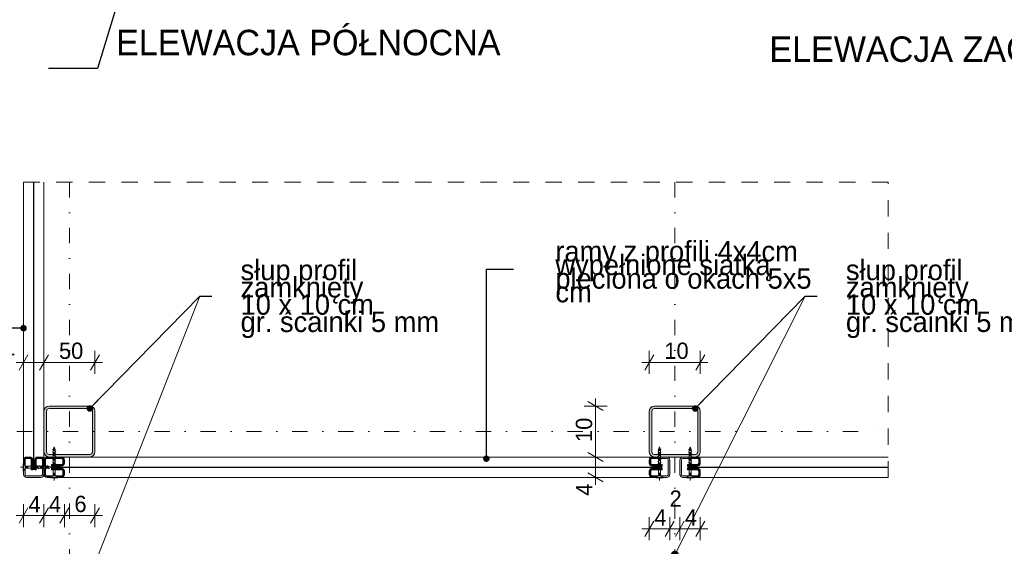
# Model space of a CAD drawing. Extents: x -279660 to -178910, y 57506 to 97979.
# Tile 5 of 44: x -266068 to -256410, y 73464 to 78629. Entities that reach past the tile are written whole.
import ezdxf

# ---------------------------------------------------------------- set-up
doc = ezdxf.new("R2010")
doc.units = 0
doc.header["$MEASUREMENT"] = 0
for name, pattern in [('Dot & Dashed', [450, 150, -150, 0, -150]), ('Hidden Line', [50, 25, -25]), ('Przerywana', [320, 160, -160])]:
    doc.linetypes.add(name, pattern=pattern)
for name, color, linetype, lineweight in [('A-Opisy_Nr_Pióra__21', 7, 'Continuous', 9), ('Arch konstrukcja dachu_Nr_Pióra__1', 7, 'Continuous', 25), ('Arch konstrukcja dachu_Nr_Pióra__21', 7, 'Continuous', 9), ('Arch konstrukcja dachu_Nr_Pióra__41', 7, 'Continuous', 15), ('Arch opisy_Nr_Pióra__21', 7, 'Continuous', 9), ('Arch wymiary_Nr_Pióra__21', 7, 'Continuous', 9)]:
    doc.layers.add(name, color=color, linetype=linetype, lineweight=lineweight)
doc.layers.add('Arch konstrukcja dachu_Nr_Pióra__66', color=7, linetype='Continuous', lineweight=13, true_color=0x0404ff)
doc.layers.add('arch wypelnienia_Nr_Pióra__42', color=7, linetype='Continuous', lineweight=18, true_color=0x7f7f7f)
doc.layers.add('Arch opisy', color=7, linetype='Continuous')
doc.layers.add('Arch wymiary', color=7, linetype='Continuous')
doc.styles.add('GENERATED_STYLE_1', font='txt')
doc.styles.add('GENERATED_STYLE_3', font='txt')
doc.styles.add('GENERATED_STYLE_7', font='txt')
doc.dimstyles.new('GENERATED_STYLE__1', dxfattribs={"dimtxt": 160.000002, "dimasz": 114, "dimexe": 0.18, "dimexo": 0, "dimgap": 0.09, "dimtad": 1, "dimtih": 1, "dimtoh": 1, "dimdec": 0, "dimlfac": 0.1, "dimzin": 0, "dimdsep": 46, "dimtxsty": 'GENERATED_STYLE_1', "dimblk": 'ARROWHEAD_2', "dimblk1": 'ARROWHEAD_2', "dimblk2": 'ARROWHEAD_2', "dimcen": 0.09, "dimclrd": 7, "dimclre": 7, "dimclrt": 7, "dimazin": 0, "dimtfac": 1, "dimtdec": 4, "dimtmove": 0, "dimatfit": 3, "dimfxl": 0, "dimtolj": 1, "dimtzin": 0, "dimarcsym": 0})
doc.dimstyles.new('GENERATED_STYLE__2', dxfattribs={"dimtxt": 160.000002, "dimasz": 114, "dimexe": 0.18, "dimexo": 0, "dimgap": 0.09, "dimtad": 1, "dimdec": 0, "dimlfac": 0.1, "dimzin": 0, "dimdsep": 46, "dimtxsty": 'GENERATED_STYLE_1', "dimblk": 'ARROWHEAD_2', "dimblk1": 'ARROWHEAD_2', "dimblk2": 'ARROWHEAD_2', "dimcen": 0.09, "dimclrd": 7, "dimclre": 7, "dimclrt": 7, "dimazin": 0, "dimtfac": 1, "dimtdec": 4, "dimtmove": 0, "dimatfit": 3, "dimfxl": 0, "dimtolj": 1, "dimtzin": 0, "dimarcsym": 0})
doc.dimstyles.new('GENERATED_STYLE__3', dxfattribs={"dimtxt": 160.000002, "dimasz": 114, "dimexe": 0.18, "dimexo": 0, "dimgap": 0.09, "dimtad": 1, "dimdec": 0, "dimlfac": 0.1, "dimzin": 0, "dimdsep": 46, "dimtxsty": 'GENERATED_STYLE_1', "dimblk": 'ARROWHEAD_2', "dimblk1": 'ARROWHEAD_2', "dimblk2": 'ARROWHEAD_2', "dimcen": 0.09, "dimclrd": 7, "dimclre": 7, "dimclrt": 7, "dimazin": 0, "dimtfac": 1, "dimtdec": 4, "dimtmove": 2, "dimatfit": 3, "dimfxl": 0, "dimtolj": 1, "dimtzin": 0, "dimarcsym": 0})
doc.dimstyles.new('GENERATED_STYLE__5', dxfattribs={"dimtxt": 160.000002, "dimasz": 114, "dimexe": 0.18, "dimexo": 0, "dimgap": 0.09, "dimtad": 1, "dimtih": 1, "dimtoh": 1, "dimdec": 0, "dimlfac": 0.1, "dimzin": 0, "dimdsep": 46, "dimtxsty": 'GENERATED_STYLE_1', "dimblk": 'ARROWHEAD_2', "dimblk1": 'ARROWHEAD_2', "dimblk2": 'ARROWHEAD_2', "dimcen": 0.09, "dimclrd": 7, "dimclre": 7, "dimclrt": 7, "dimazin": 0, "dimtfac": 1, "dimtdec": 4, "dimtmove": 2, "dimatfit": 3, "dimfxl": 0, "dimtolj": 1, "dimtzin": 0, "dimarcsym": 0})
doc.dimstyles.new('GENERATED_STYLE__7', dxfattribs={"dimtxt": 0.18, "dimasz": 127.68, "dimexe": 0.18, "dimexo": 0.0625, "dimgap": 0.09, "dimtad": 0, "dimtih": 1, "dimtoh": 1, "dimdec": 4, "dimzin": 0, "dimdsep": 46, "dimcen": 0.09, "dimadec": 0, "dimazin": 0, "dimtfac": 1, "dimtdec": 4, "dimtmove": 0, "dimatfit": 3, "dimldrblk": 'ARROWHEAD_11', "dimfxl": 0, "dimtolj": 1, "dimtzin": 0, "dimarcsym": 0})

# ---------------------------------------------------------------- blocks, each defined once
blk = doc.blocks.new('Linia_51', base_point=(-264302, 75916.8))
at = {"layer": 'Arch opisy_Nr_Pióra__21', "linetype": 'Continuous'}
blk.add_hatch(color=256, dxfattribs=at).paths.add_polyline_path([(-265355.9, 73143.3), (-265358.6, 73156.7), (-265366.2, 73168), (-265377.5, 73175.6), (-265390.9, 73178.3), (-265404.3, 73175.6), (-265415.7, 73168), (-265423.3, 73156.7), (-265425.9, 73143.3), (-265423.3, 73129.9), (-265415.7, 73118.5), (-265404.3, 73111), (-265390.9, 73108.3), (-265377.5, 73111), (-265366.2, 73118.5), (-265358.6, 73129.9)], flags=0)
blk.add_line((-264302, 75916.8), (-265378.1, 73175.9), dxfattribs=at)
blk.add_circle((-265390.9, 73143.3), 35, dxfattribs=at)
blk = doc.blocks.new('Linia_52', base_point=(-258364.5, 75916.8))
at = {"layer": 'Arch opisy_Nr_Pióra__21', "linetype": 'Continuous'}
blk.add_hatch(color=256, dxfattribs=at).paths.add_polyline_path([(-259607.2, 73381.2), (-259609.9, 73394.6), (-259617.4, 73405.9), (-259628.8, 73413.5), (-259642.2, 73416.2), (-259655.6, 73413.5), (-259666.9, 73405.9), (-259674.5, 73394.6), (-259677.2, 73381.2), (-259674.5, 73367.8), (-259666.9, 73356.4), (-259655.6, 73348.8), (-259642.2, 73346.2), (-259628.8, 73348.8), (-259617.4, 73356.4), (-259609.9, 73367.8)], flags=0)
blk.add_line((-258364.5, 75916.8), (-259626.4, 73412.4), dxfattribs=at)
blk.add_circle((-259642.2, 73381.2), 35, dxfattribs=at)
blk = doc.blocks.new('*D389')
at = {"layer": 'Arch wymiary_Nr_Pióra__21', "linetype": 'Continuous'}
for p, q in [((-259848.9, 73711.5), (-259935.5, 73561.5)), ((-259892.2, 73524), (-259892.2, 73749)), ((-259648.9, 73711.5), (-259735.5, 73561.5)), ((-259692.2, 73524), (-259692.2, 73749)), ((-259965.5, 73636.5), (-259892.2, 73636.5)), ((-259892.2, 73636.5), (-259692.2, 73636.5))]:
    blk.add_line(p, q, dxfattribs=at)
at = {"layer": 'Arch wymiary_Nr_Pióra__21', "char_height": 160, "attachment_point": 7, "style": 'GENERATED_STYLE_1'}
for s, insert in [('{2}', (-259693.4, 73852.5)), ('{4}', (-259843.4, 73668.5)), ('{4}', (-259543.4, 73668.5))]:
    blk.add_mtext(s, dxfattribs=dict(at, insert=insert))
blk = doc.blocks.new('ARROWHEAD_2')
at = {"color": 0, "linetype": 'Continuous', "lineweight": 0}
for p, q in [((0, 0), (-1, 0)), ((-0.378, -0.655), (0.378, 0.655))]:
    blk.add_line(p, q, dxfattribs=at)
blk = doc.blocks.new('*D390')
at = {"layer": 'Arch wymiary_Nr_Pióra__21', "linetype": 'Continuous'}
for p, q in [((-259648.9, 73711.5), (-259735.5, 73561.5)), ((-259692.2, 73524), (-259692.2, 73749)), ((-259548.9, 73711.5), (-259635.5, 73561.5)), ((-259592.2, 73524), (-259592.2, 73749)), ((-259692.2, 73636.5), (-259592.2, 73636.5))]:
    blk.add_line(p, q, dxfattribs=at)
at = {"layer": 'Arch wymiary_Nr_Pióra__21', "char_height": 160, "attachment_point": 7, "style": 'GENERATED_STYLE_1'}
for s, insert in [('{2}', (-259693.4, 73852.5)), ('{4}', (-259843.4, 73668.5)), ('{4}', (-259543.4, 73668.5))]:
    blk.add_mtext(s, dxfattribs=dict(at, insert=insert))
blk = doc.blocks.new('*D391')
at = {"layer": 'Arch wymiary_Nr_Pióra__21', "linetype": 'Continuous'}
for p, q in [((-259548.9, 73711.5), (-259635.5, 73561.5)), ((-259592.2, 73524), (-259592.2, 73749)), ((-259435.5, 73561.5), (-259348.9, 73711.5)), ((-259392.2, 73524), (-259392.2, 73749)), ((-259592.2, 73636.5), (-259392.2, 73636.5)), ((-259392.2, 73636.5), (-259318.8, 73636.5))]:
    blk.add_line(p, q, dxfattribs=at)
at = {"layer": 'Arch wymiary_Nr_Pióra__21', "char_height": 160, "attachment_point": 7, "style": 'GENERATED_STYLE_1'}
for s, insert in [('{2}', (-259693.4, 73852.5)), ('{4}', (-259843.4, 73668.5)), ('{4}', (-259543.4, 73668.5))]:
    blk.add_mtext(s, dxfattribs=dict(at, insert=insert))
blk = doc.blocks.new('*D392')
at = {"layer": 'Arch wymiary_Nr_Pióra__21', "linetype": 'Continuous'}
for p, q in [((-259848.9, 75342.9), (-259935.5, 75192.9)), ((-259892.2, 75155.4), (-259892.2, 75380.4)), ((-259435.5, 75192.9), (-259348.9, 75342.9)), ((-259392.2, 75155.4), (-259392.2, 75380.4)), ((-259965.5, 75267.9), (-259892.2, 75267.9)), ((-259892.2, 75267.9), (-259392.2, 75267.9)), ((-259392.2, 75267.9), (-259318.8, 75267.9))]:
    blk.add_line(p, q, dxfattribs=at)
at = {"layer": 'Arch wymiary_Nr_Pióra__21', "insert": (-259744.6, 75299.9), "char_height": 160, "attachment_point": 7, "style": 'GENERATED_STYLE_1'}
blk.add_mtext('{10}', dxfattribs=at)
blk = doc.blocks.new('*D393')
at = {"layer": 'Arch wymiary_Nr_Pióra__21', "linetype": 'Continuous'}
for p, q in [((-260494.2, 74383.5), (-260344.2, 74296.9)), ((-260306.7, 74340.2), (-260531.7, 74340.2)), ((-260419.2, 74140.2), (-260419.2, 74340.2)), ((-260494.2, 74183.5), (-260344.2, 74096.9)), ((-260306.7, 74140.2), (-260531.7, 74140.2)), ((-260419.2, 74066.9), (-260419.2, 74140.2))]:
    blk.add_line(p, q, dxfattribs=at)
at = {"layer": 'Arch wymiary_Nr_Pióra__21', "char_height": 160, "attachment_point": 7, "rotation": 90, "style": 'GENERATED_STYLE_1'}
for s, insert in [('{10}', (-260451.2, 74487.8)), ('{4}', (-260451.2, 73960.7))]:
    blk.add_mtext(s, dxfattribs=dict(at, insert=insert))
blk = doc.blocks.new('*D394')
at = {"layer": 'Arch wymiary_Nr_Pióra__21', "linetype": 'Continuous'}
for p, q in [((-260344.2, 74796.9), (-260494.2, 74883.5)), ((-260419.2, 74840.2), (-260419.2, 74913.6)), ((-260306.7, 74840.2), (-260531.7, 74840.2)), ((-260419.2, 74340.2), (-260419.2, 74840.2)), ((-260494.2, 74383.5), (-260344.2, 74296.9)), ((-260306.7, 74340.2), (-260531.7, 74340.2))]:
    blk.add_line(p, q, dxfattribs=at)
at = {"layer": 'Arch wymiary_Nr_Pióra__21', "char_height": 160, "attachment_point": 7, "rotation": 90, "style": 'GENERATED_STYLE_1'}
for s, insert in [('{10}', (-260451.2, 74487.8)), ('{4}', (-260451.2, 73960.7))]:
    blk.add_mtext(s, dxfattribs=dict(at, insert=insert))
blk = doc.blocks.new('*D396')
at = {"layer": 'Arch wymiary_Nr_Pióra__21', "linetype": 'Continuous'}
for p, q in [((-259848.9, 69668.2), (-259935.5, 69518.2)), ((-259892.2, 69480.7), (-259892.2, 69705.7)), ((-259648.9, 69668.2), (-259735.5, 69518.2)), ((-259692.2, 69480.7), (-259692.2, 69705.7)), ((-259965.5, 69593.2), (-259892.2, 69593.2)), ((-259892.2, 69593.2), (-259692.2, 69593.2))]:
    blk.add_line(p, q, dxfattribs=at)
at = {"layer": 'Arch wymiary_Nr_Pióra__21', "char_height": 160, "attachment_point": 7, "style": 'GENERATED_STYLE_1'}
for s, insert in [('{2}', (-259693.4, 69809.2)), ('{4}', (-259843.4, 69625.2)), ('{4}', (-259543.4, 69625.2))]:
    blk.add_mtext(s, dxfattribs=dict(at, insert=insert))
blk = doc.blocks.new('*D397')
at = {"layer": 'Arch wymiary_Nr_Pióra__21', "linetype": 'Continuous'}
for p, q in [((-259648.9, 69668.2), (-259735.5, 69518.2)), ((-259692.2, 69480.7), (-259692.2, 69705.7)), ((-259548.9, 69668.2), (-259635.5, 69518.2)), ((-259592.2, 69480.7), (-259592.2, 69705.7)), ((-259692.2, 69593.2), (-259592.2, 69593.2))]:
    blk.add_line(p, q, dxfattribs=at)
at = {"layer": 'Arch wymiary_Nr_Pióra__21', "char_height": 160, "attachment_point": 7, "style": 'GENERATED_STYLE_1'}
for s, insert in [('{2}', (-259693.4, 69809.2)), ('{4}', (-259843.4, 69625.2)), ('{4}', (-259543.4, 69625.2))]:
    blk.add_mtext(s, dxfattribs=dict(at, insert=insert))
blk = doc.blocks.new('*D398')
at = {"layer": 'Arch wymiary_Nr_Pióra__21', "linetype": 'Continuous'}
for p, q in [((-259548.9, 69668.2), (-259635.5, 69518.2)), ((-259592.2, 69480.7), (-259592.2, 69705.7)), ((-259435.5, 69518.2), (-259348.9, 69668.2)), ((-259392.2, 69480.7), (-259392.2, 69705.7)), ((-259592.2, 69593.2), (-259392.2, 69593.2)), ((-259392.2, 69593.2), (-259318.8, 69593.2))]:
    blk.add_line(p, q, dxfattribs=at)
at = {"layer": 'Arch wymiary_Nr_Pióra__21', "char_height": 160, "attachment_point": 7, "style": 'GENERATED_STYLE_1'}
for s, insert in [('{2}', (-259693.4, 69809.2)), ('{4}', (-259843.4, 69625.2)), ('{4}', (-259543.4, 69625.2))]:
    blk.add_mtext(s, dxfattribs=dict(at, insert=insert))
blk = doc.blocks.new('*D399')
at = {"layer": 'Arch wymiary_Nr_Pióra__21', "linetype": 'Continuous'}
for p, q in [((-265986.4, 73841.2), (-266073, 73691.2)), ((-266029.7, 73653.7), (-266029.7, 73878.7)), ((-265786.4, 73841.2), (-265873, 73691.2)), ((-265829.7, 73653.7), (-265829.7, 73878.7)), ((-266103, 73766.2), (-266029.7, 73766.2)), ((-266029.7, 73766.2), (-265829.7, 73766.2))]:
    blk.add_line(p, q, dxfattribs=at)
at = {"layer": 'Arch wymiary_Nr_Pióra__21', "char_height": 160, "attachment_point": 7, "style": 'GENERATED_STYLE_1'}
for s, insert in [('{4}', (-265980.9, 73798.2)), ('{4}', (-265780.9, 73798.2)), ('{6}', (-265530.9, 73798.2))]:
    blk.add_mtext(s, dxfattribs=dict(at, insert=insert))
blk = doc.blocks.new('*D400')
at = {"layer": 'Arch wymiary_Nr_Pióra__21', "linetype": 'Continuous'}
for p, q in [((-265786.4, 73841.2), (-265873, 73691.2)), ((-265829.7, 73653.7), (-265829.7, 73878.7)), ((-265586.4, 73841.2), (-265673, 73691.2)), ((-265629.7, 73653.7), (-265629.7, 73878.7)), ((-265829.7, 73766.2), (-265629.7, 73766.2))]:
    blk.add_line(p, q, dxfattribs=at)
at = {"layer": 'Arch wymiary_Nr_Pióra__21', "char_height": 160, "attachment_point": 7, "style": 'GENERATED_STYLE_1'}
for s, insert in [('{4}', (-265980.9, 73798.2)), ('{4}', (-265780.9, 73798.2)), ('{6}', (-265530.9, 73798.2))]:
    blk.add_mtext(s, dxfattribs=dict(at, insert=insert))
blk = doc.blocks.new('*D401')
at = {"layer": 'Arch wymiary_Nr_Pióra__21', "linetype": 'Continuous'}
for p, q in [((-265586.4, 73841.2), (-265673, 73691.2)), ((-265629.7, 73653.7), (-265629.7, 73878.7)), ((-265373, 73691.2), (-265286.4, 73841.2)), ((-265329.7, 73653.7), (-265329.7, 73878.7)), ((-265629.7, 73766.2), (-265329.7, 73766.2)), ((-265329.7, 73766.2), (-265256.3, 73766.2))]:
    blk.add_line(p, q, dxfattribs=at)
at = {"layer": 'Arch wymiary_Nr_Pióra__21', "char_height": 160, "attachment_point": 7, "style": 'GENERATED_STYLE_1'}
for s, insert in [('{4}', (-265980.9, 73798.2)), ('{4}', (-265780.9, 73798.2)), ('{6}', (-265530.9, 73798.2))]:
    blk.add_mtext(s, dxfattribs=dict(at, insert=insert))
blk = doc.blocks.new('*D402')
at = {"layer": 'Arch wymiary_Nr_Pióra__21', "linetype": 'Continuous'}
for p, q in [((-266357.2, 74383.5), (-266207.2, 74296.9)), ((-266169.7, 74340.2), (-266394.7, 74340.2)), ((-266282.2, 74140.2), (-266282.2, 74340.2)), ((-266357.2, 74183.5), (-266207.2, 74096.9)), ((-266169.7, 74140.2), (-266394.7, 74140.2)), ((-266282.2, 74066.9), (-266282.2, 74140.2))]:
    blk.add_line(p, q, dxfattribs=at)
at = {"layer": 'Arch wymiary_Nr_Pióra__21', "char_height": 160, "attachment_point": 7, "rotation": 90, "style": 'GENERATED_STYLE_1'}
for s, insert in [('{10}', (-266314.2, 74487.8)), ('{4}', (-266314.2, 74189))]:
    blk.add_mtext(s, dxfattribs=dict(at, insert=insert))
blk = doc.blocks.new('*D403')
at = {"layer": 'Arch wymiary_Nr_Pióra__21', "linetype": 'Continuous'}
for p, q in [((-266207.2, 74796.9), (-266357.2, 74883.5)), ((-266282.2, 74840.2), (-266282.2, 74913.6)), ((-266169.7, 74840.2), (-266394.7, 74840.2)), ((-266282.2, 74340.2), (-266282.2, 74840.2)), ((-266357.2, 74383.5), (-266207.2, 74296.9)), ((-266169.7, 74340.2), (-266394.7, 74340.2))]:
    blk.add_line(p, q, dxfattribs=at)
at = {"layer": 'Arch wymiary_Nr_Pióra__21', "char_height": 160, "attachment_point": 7, "rotation": 90, "style": 'GENERATED_STYLE_1'}
for s, insert in [('{10}', (-266314.2, 74487.8)), ('{4}', (-266314.2, 74189))]:
    blk.add_mtext(s, dxfattribs=dict(at, insert=insert))
blk = doc.blocks.new('*D404')
at = {"layer": 'Arch wymiary_Nr_Pióra__21', "linetype": 'Continuous'}
for p, q in [((-265986.4, 75342.9), (-266073, 75192.9)), ((-266029.7, 75155.4), (-266029.7, 75380.4)), ((-265786.4, 75342.9), (-265873, 75192.9)), ((-265829.7, 75155.4), (-265829.7, 75380.4)), ((-266103, 75267.9), (-266029.7, 75267.9)), ((-266029.7, 75267.9), (-265829.7, 75267.9))]:
    blk.add_line(p, q, dxfattribs=at)
at = {"layer": 'Arch wymiary_Nr_Pióra__21', "char_height": 160, "attachment_point": 7, "style": 'GENERATED_STYLE_1'}
for s, insert in [('{4}', (-266234, 75299.9)), ('{50}', (-265682.1, 75299.9))]:
    blk.add_mtext(s, dxfattribs=dict(at, insert=insert))
blk = doc.blocks.new('*D405')
at = {"layer": 'Arch wymiary_Nr_Pióra__21', "linetype": 'Continuous'}
for p, q in [((-265786.4, 75342.9), (-265873, 75192.9)), ((-265829.7, 75155.4), (-265829.7, 75380.4)), ((-265373, 75192.9), (-265286.4, 75342.9)), ((-265329.7, 75155.4), (-265329.7, 75380.4)), ((-265829.7, 75267.9), (-265329.7, 75267.9)), ((-265329.7, 75267.9), (-265256.3, 75267.9))]:
    blk.add_line(p, q, dxfattribs=at)
at = {"layer": 'Arch wymiary_Nr_Pióra__21', "char_height": 160, "attachment_point": 7, "style": 'GENERATED_STYLE_1'}
for s, insert in [('{4}', (-266234, 75299.9)), ('{50}', (-265682.1, 75299.9))]:
    blk.add_mtext(s, dxfattribs=dict(at, insert=insert))
blk = doc.blocks.new('ARROWHEAD_11')
at = {"color": 0, "linetype": 'Continuous', "lineweight": 0}
blk.add_line((0, 0), (-1, 0), dxfattribs=at)
at = {"color": 0, "linetype": 'Continuous', "lineweight": 0, "const_width": 0.25, "flags": 128}
blk.add_lwpolyline([(-0.125, 0, 1), (0.125, 0, 1)], format="xyb", close=True, dxfattribs=at)

msp = doc.modelspace()

# ---------------------------------------------------------------- hatches: boundary and pattern name
at = {"layer": 'arch wypelnienia_Nr_Pióra__42', "linetype": 'Continuous'}
for points in [[(-265379.7, 74815.2, -0.414214), (-265354.7, 74790.2), (-265354.7, 74390.2, -0.414214), (-265379.7, 74365.2), (-265719.7, 74365.2), (-265719.7, 74340.2), (-265379.7, 74340.2, 0.414214), (-265329.7, 74390.2), (-265329.7, 74790.2, 0.414214), (-265379.7, 74840.2), (-265779.7, 74840.2, 0.414214), (-265829.7, 74790.2), (-265829.7, 74390.2, 0.414214), (-265779.7, 74340.2), (-265739.7, 74340.2), (-265739.7, 74365.2), (-265779.7, 74365.2, -0.414214), (-265804.7, 74390.2), (-265804.7, 74790.2, -0.414214), (-265779.7, 74815.2)], [(-259442.2, 74815.2, -0.414214), (-259417.2, 74790.2), (-259417.2, 74390.2, -0.414214), (-259442.2, 74365.2), (-259482.2, 74365.2), (-259482.2, 74340.2), (-259442.2, 74340.2, 0.414214), (-259392.2, 74390.2), (-259392.2, 74790.2, 0.414214), (-259442.2, 74840.2), (-259842.2, 74840.2, 0.414214), (-259892.2, 74790.2), (-259892.2, 74390.2, 0.414214), (-259842.2, 74340.2), (-259802.2, 74340.2), (-259802.2, 74365.2), (-259842.2, 74365.2, -0.414214), (-259867.2, 74390.2), (-259867.2, 74790.2, -0.414214), (-259842.2, 74815.2)], [(-259502.2, 74340.2), (-259502.2, 74365.2), (-259782.2, 74365.2), (-259782.2, 74340.2)], [(-266014.7, 74252.7), (-266014.7, 74310.2, -0.414214), (-265999.7, 74325.2), (-265969.7, 74325.2, -0.414214), (-265954.7, 74310.2), (-265954.7, 74250.2), (-265939.7, 74250.2), (-265939.7, 74310.2, 0.414214), (-265969.7, 74340.2), (-265999.7, 74340.2, 0.414214), (-266029.7, 74310.2), (-266029.7, 74275.2)], [(-265829.7, 74250.2), (-265829.7, 74310.2, 0.414214), (-265859.7, 74340.2), (-265889.7, 74340.2, 0.414214), (-265919.7, 74310.2), (-265919.7, 74250.2), (-265904.7, 74250.2), (-265904.7, 74310.2, -0.414214), (-265889.7, 74325.2), (-265859.7, 74325.2, -0.414214), (-265844.7, 74310.2), (-265844.7, 74250.2)], [(-265829.7, 74310.2), (-265829.7, 74250.2), (-265814.7, 74250.2), (-265814.7, 74310.2, -0.414214), (-265799.7, 74325.2), (-265739.7, 74325.2), (-265739.7, 74340.2), (-265799.7, 74340.2, 0.414214)], [(-265719.7, 74325.2), (-265659.7, 74325.2, -0.414214), (-265644.7, 74310.2), (-265644.7, 74280.2, -0.414214), (-265659.7, 74265.2), (-265719.7, 74265.2), (-265719.7, 74250.2), (-265659.7, 74250.2, 0.414214), (-265629.7, 74280.2), (-265629.7, 74310.2, 0.414214), (-265659.7, 74340.2), (-265719.7, 74340.2)], [(-259802.2, 74340.2), (-259862.2, 74340.2, 0.414214), (-259892.2, 74310.2), (-259892.2, 74280.2, 0.414214), (-259862.2, 74250.2), (-259802.2, 74250.2), (-259802.2, 74265.2), (-259862.2, 74265.2, -0.414214), (-259877.2, 74280.2), (-259877.2, 74310.2, -0.414214), (-259862.2, 74325.2), (-259802.2, 74325.2)], [(-259722.2, 74325.2), (-259782.2, 74325.2), (-259782.2, 74340.2), (-259722.2, 74340.2, -0.414214), (-259692.2, 74310.2), (-259692.2, 74170.2, -0.414214), (-259722.2, 74140.2), (-259757.2, 74140.2), (-259779.7, 74155.2), (-259722.2, 74155.2, 0.414214), (-259707.2, 74170.2), (-259707.2, 74310.2, 0.414214)], [(-259562.2, 74325.2), (-259502.2, 74325.2), (-259502.2, 74340.2), (-259562.2, 74340.2, 0.414214), (-259592.2, 74310.2), (-259592.2, 74170.2, 0.414214), (-259562.2, 74140.2), (-259527.2, 74140.2), (-259504.7, 74155.2), (-259562.2, 74155.2, -0.414214), (-259577.2, 74170.2), (-259577.2, 74310.2, -0.414214)], [(-259482.2, 74325.2), (-259422.2, 74325.2, -0.414214), (-259407.2, 74310.2), (-259407.2, 74280.2, -0.414214), (-259422.2, 74265.2), (-259482.2, 74265.2), (-259482.2, 74250.2), (-259422.2, 74250.2, 0.414214), (-259392.2, 74280.2), (-259392.2, 74310.2, 0.414214), (-259422.2, 74340.2), (-259482.2, 74340.2)], [(-265844.7, 74170.2), (-265844.7, 74230.2), (-265829.7, 74230.2), (-265829.7, 74170.2, -0.414214), (-265859.7, 74140.2), (-265999.7, 74140.2, -0.414214), (-266029.7, 74170.2), (-266029.7, 74205.2), (-266014.7, 74227.7), (-266014.7, 74170.2, 0.414214), (-265999.7, 74155.2), (-265859.7, 74155.2, 0.414214)], [(-265954.7, 74230.2), (-265954.7, 74215.2), (-265939.7, 74215.2), (-265939.7, 74230.2)], [(-265919.7, 74230.2), (-265919.7, 74215.2), (-265904.7, 74215.2), (-265904.7, 74230.2)], [(-265829.7, 74230.2), (-265829.7, 74170.2, 0.414214), (-265799.7, 74140.2), (-265764.7, 74140.2), (-265742.2, 74155.2), (-265799.7, 74155.2, -0.414214), (-265814.7, 74170.2), (-265814.7, 74230.2)], [(-265739.7, 74265.2), (-265754.7, 74265.2), (-265754.7, 74250.2), (-265739.7, 74250.2)], [(-265739.7, 74230.2), (-265754.7, 74230.2), (-265754.7, 74215.2), (-265739.7, 74215.2)], [(-265717.2, 74155.2), (-265694.7, 74140.2), (-265659.7, 74140.2, 0.414214), (-265629.7, 74170.2), (-265629.7, 74200.2, 0.414214), (-265659.7, 74230.2), (-265719.7, 74230.2), (-265719.7, 74215.2), (-265659.7, 74215.2, -0.414214), (-265644.7, 74200.2), (-265644.7, 74170.2, -0.414214), (-265659.7, 74155.2)], [(-259804.7, 74155.2), (-259862.2, 74155.2, -0.414214), (-259877.2, 74170.2), (-259877.2, 74200.2, -0.414214), (-259862.2, 74215.2), (-259802.2, 74215.2), (-259802.2, 74230.2), (-259862.2, 74230.2, 0.414214), (-259892.2, 74200.2), (-259892.2, 74170.2, 0.414214), (-259862.2, 74140.2), (-259827.2, 74140.2)], [(-259782.2, 74250.2), (-259767.2, 74250.2), (-259767.2, 74265.2), (-259782.2, 74265.2)], [(-259782.2, 74215.2), (-259767.2, 74215.2), (-259767.2, 74230.2), (-259782.2, 74230.2)], [(-259502.2, 74265.2), (-259517.2, 74265.2), (-259517.2, 74250.2), (-259502.2, 74250.2)], [(-259502.2, 74230.2), (-259517.2, 74230.2), (-259517.2, 74215.2), (-259502.2, 74215.2)], [(-259479.7, 74155.2), (-259457.2, 74140.2), (-259422.2, 74140.2, 0.414214), (-259392.2, 74170.2), (-259392.2, 74200.2, 0.414214), (-259422.2, 74230.2), (-259482.2, 74230.2), (-259482.2, 74215.2), (-259422.2, 74215.2, -0.414214), (-259407.2, 74200.2), (-259407.2, 74170.2, -0.414214), (-259422.2, 74155.2)]]:
    msp.add_hatch(color=256, dxfattribs=at).paths.add_polyline_path(points, flags=0)

# ---------------------------------------------------------------- linework, layer by layer
at = {"layer": 'Arch konstrukcja dachu_Nr_Pióra__1', "linetype": 'Continuous'}
for p, q in [((-265929.7, 74215.2), (-265929.7, 77036.2)), ((-265754.7, 74240.2), (-259767.2, 74240.2)), ((-259517.2, 74240.2), (-257549.1, 74240.2))]:
    msp.add_line(p, q, dxfattribs=at)
at = {"layer": 'Arch konstrukcja dachu_Nr_Pióra__21', "linetype": 'Przerywana'}
for p, q in [((-257549.1, 77036.2), (-266029.7, 77036.2)), ((-257549.1, 74140.2), (-257549.1, 77036.2))]:
    msp.add_line(p, q, dxfattribs=at)
at = {"layer": 'Arch konstrukcja dachu_Nr_Pióra__21', "linetype": 'Dot & Dashed'}
for p, q in [((-265579.7, 77036.2), (-265579.7, 70065.6)), ((-259642.2, 77036.2), (-259642.2, 70065.6)), ((-266995.2, 74590.2), (-257549.1, 74590.2))]:
    msp.add_line(p, q, dxfattribs=at)
at = {"layer": 'Arch konstrukcja dachu_Nr_Pióra__21', "linetype": 'Continuous'}
for p, q in [((-265712.9, 74395.2), (-265746.5, 74415.3)), ((-265712.9, 74370.2), (-265746.5, 74390.3)), ((-265712.9, 74345.2), (-265746.5, 74365.3)), ((-265739.7, 74412.2), (-265729.7, 74440.2)), ((-265739.7, 74155.2), (-265739.7, 74412.2)), ((-265729.7, 74440.2), (-265719.7, 74412.2)), ((-265719.7, 74155.2), (-265719.7, 74412.2)), ((-259809, 74395.2), (-259775.4, 74415.3)), ((-259809, 74370.2), (-259775.4, 74390.3)), ((-259809, 74345.2), (-259775.4, 74365.3)), ((-259792.2, 74440.2), (-259802.2, 74412.2)), ((-259802.2, 74155.2), (-259802.2, 74412.2)), ((-259782.2, 74412.2), (-259792.2, 74440.2)), ((-259782.2, 74155.2), (-259782.2, 74412.2)), ((-259475.4, 74395.2), (-259509, 74415.3)), ((-259475.4, 74370.2), (-259509, 74390.3)), ((-259475.4, 74345.2), (-259509, 74365.3)), ((-259502.2, 74412.2), (-259492.2, 74440.2)), ((-259502.2, 74155.2), (-259502.2, 74412.2)), ((-259492.2, 74440.2), (-259482.2, 74412.2)), ((-259482.2, 74155.2), (-259482.2, 74412.2)), ((-266034.7, 74275.2), (-266029.7, 74275.2)), ((-266034.7, 74205.2), (-266034.7, 74275.2)), ((-266029.7, 74310.2), (-266029.7, 74170.2)), ((-266029.7, 74205.2), (-266029.7, 74275.2)), ((-266014.7, 74252.7), (-266029.7, 74275.2)), ((-266014.7, 74310.2), (-266014.7, 74170.2)), ((-265969.7, 74340.2), (-265999.7, 74340.2)), ((-265969.7, 74325.2), (-265999.7, 74325.2)), ((-265954.7, 74215.2), (-265954.7, 74310.2)), ((-265939.7, 74215.2), (-265939.7, 74310.2)), ((-265919.7, 74310.2), (-265919.7, 74215.2)), ((-265904.7, 74310.2), (-265904.7, 74215.2)), ((-265859.7, 74340.2), (-265889.7, 74340.2)), ((-265859.7, 74325.2), (-265889.7, 74325.2)), ((-265844.7, 74170.2), (-265844.7, 74310.2)), ((-265829.7, 74170.2), (-265829.7, 74310.2)), ((-265829.7, 74170.2), (-265829.7, 74310.2)), ((-265814.7, 74170.2), (-265814.7, 74310.2)), ((-265799.7, 74340.2), (-265659.7, 74340.2)), ((-265799.7, 74325.2), (-265659.7, 74325.2)), ((-265712.9, 74320.2), (-265746.5, 74340.3)), ((-265712.9, 74295.2), (-265746.5, 74315.3)), ((-265712.9, 74270.2), (-265746.5, 74290.3)), ((-265644.7, 74310.2), (-265644.7, 74280.2)), ((-265629.7, 74310.2), (-265629.7, 74280.2)), ((-259892.2, 74310.2), (-259892.2, 74280.2)), ((-259877.2, 74310.2), (-259877.2, 74280.2)), ((-259722.2, 74340.2), (-259862.2, 74340.2)), ((-259722.2, 74325.2), (-259862.2, 74325.2)), ((-259809, 74320.2), (-259775.4, 74340.3)), ((-259809, 74295.2), (-259775.4, 74315.3)), ((-259809, 74270.2), (-259775.4, 74290.3)), ((-259707.2, 74170.2), (-259707.2, 74310.2)), ((-259692.2, 74170.2), (-259692.2, 74310.2)), ((-259592.2, 74170.2), (-259592.2, 74310.2)), ((-259577.2, 74170.2), (-259577.2, 74310.2)), ((-259562.2, 74340.2), (-259422.2, 74340.2)), ((-259562.2, 74325.2), (-259422.2, 74325.2)), ((-259475.4, 74320.2), (-259509, 74340.3)), ((-259475.4, 74295.2), (-259509, 74315.3)), ((-259475.4, 74270.2), (-259509, 74290.3)), ((-259407.2, 74310.2), (-259407.2, 74280.2)), ((-259392.2, 74310.2), (-259392.2, 74280.2)), ((-266029.7, 74205.2), (-266034.7, 74205.2)), ((-266014.7, 74227.7), (-266029.7, 74205.2)), ((-266014.7, 74227.7), (-266014.7, 74252.7)), ((-266014.7, 74250.2), (-265782.7, 74250.2)), ((-266014.7, 74230.2), (-265782.7, 74230.2)), ((-265939.7, 74215.2), (-265954.7, 74215.2)), ((-265924.8, 74257), (-265904.6, 74223.5)), ((-265919.7, 74215.2), (-265904.7, 74215.2)), ((-265899.8, 74257), (-265879.6, 74223.5)), ((-265874.8, 74257), (-265854.6, 74223.5)), ((-265849.8, 74257), (-265829.6, 74223.5)), ((-265824.8, 74257), (-265804.6, 74223.5)), ((-265799.8, 74257), (-265779.6, 74223.5)), ((-265754.7, 74240.2), (-265782.7, 74250.2)), ((-265782.7, 74230.2), (-265754.7, 74240.2)), ((-265659.7, 74265.2), (-265754.7, 74265.2)), ((-265754.7, 74250.2), (-265754.7, 74265.2)), ((-265659.7, 74250.2), (-265754.7, 74250.2)), ((-265754.7, 74230.2), (-265659.7, 74230.2)), ((-265754.7, 74230.2), (-265754.7, 74215.2)), ((-265754.7, 74215.2), (-265659.7, 74215.2)), ((-265712.9, 74245.2), (-265746.5, 74265.3)), ((-265644.7, 74200.2), (-265644.7, 74170.2)), ((-265629.7, 74200.2), (-265629.7, 74170.2)), ((-259892.2, 74200.2), (-259892.2, 74170.2)), ((-259877.2, 74200.2), (-259877.2, 74170.2)), ((-259862.2, 74265.2), (-259767.2, 74265.2)), ((-259862.2, 74250.2), (-259767.2, 74250.2)), ((-259767.2, 74230.2), (-259862.2, 74230.2)), ((-259767.2, 74215.2), (-259862.2, 74215.2)), ((-259809, 74245.2), (-259775.4, 74265.3)), ((-259767.2, 74250.2), (-259767.2, 74265.2)), ((-259767.2, 74230.2), (-259767.2, 74215.2)), ((-259422.2, 74265.2), (-259517.2, 74265.2)), ((-259517.2, 74250.2), (-259517.2, 74265.2)), ((-259422.2, 74250.2), (-259517.2, 74250.2)), ((-259517.2, 74230.2), (-259422.2, 74230.2)), ((-259517.2, 74230.2), (-259517.2, 74215.2)), ((-259517.2, 74215.2), (-259422.2, 74215.2)), ((-259475.4, 74245.2), (-259509, 74265.3)), ((-259407.2, 74200.2), (-259407.2, 74170.2)), ((-259392.2, 74200.2), (-259392.2, 74170.2)), ((-265999.7, 74155.2), (-265859.7, 74155.2)), ((-265999.7, 74140.2), (-265859.7, 74140.2)), ((-265659.7, 74155.2), (-265799.7, 74155.2)), ((-265659.7, 74140.2), (-265799.7, 74140.2)), ((-265742.2, 74155.2), (-265764.7, 74140.2)), ((-265764.7, 74140.2), (-265764.7, 74135.2)), ((-265764.7, 74140.2), (-265694.7, 74140.2)), ((-265764.7, 74135.2), (-265694.7, 74135.2)), ((-265742.2, 74155.2), (-265717.2, 74155.2)), ((-265717.2, 74155.2), (-265694.7, 74140.2)), ((-265694.7, 74135.2), (-265694.7, 74140.2)), ((-259862.2, 74155.2), (-259722.2, 74155.2)), ((-259862.2, 74140.2), (-259722.2, 74140.2)), ((-259804.7, 74155.2), (-259827.2, 74140.2)), ((-259757.2, 74140.2), (-259827.2, 74140.2)), ((-259827.2, 74135.2), (-259827.2, 74140.2)), ((-259757.2, 74135.2), (-259827.2, 74135.2)), ((-259779.7, 74155.2), (-259804.7, 74155.2)), ((-259779.7, 74155.2), (-259757.2, 74140.2)), ((-259757.2, 74140.2), (-259757.2, 74135.2)), ((-259422.2, 74155.2), (-259562.2, 74155.2)), ((-259422.2, 74140.2), (-259562.2, 74140.2)), ((-259504.7, 74155.2), (-259527.2, 74140.2)), ((-259527.2, 74140.2), (-259527.2, 74135.2)), ((-259527.2, 74140.2), (-259457.2, 74140.2)), ((-259527.2, 74135.2), (-259457.2, 74135.2)), ((-259504.7, 74155.2), (-259479.7, 74155.2)), ((-259479.7, 74155.2), (-259457.2, 74140.2)), ((-259457.2, 74135.2), (-259457.2, 74140.2))]:
    msp.add_line(p, q, dxfattribs=at)
at = {"layer": 'Arch konstrukcja dachu_Nr_Pióra__21', "linetype": 'Hidden Line'}
for p, q in [((-265729.7, 74111.3), (-265729.7, 74440.2)), ((-259792.2, 74111.3), (-259792.2, 74440.2)), ((-259492.2, 74111.3), (-259492.2, 74440.2)), ((-266058.6, 74240.2), (-265729.7, 74240.2))]:
    msp.add_line(p, q, dxfattribs=at)
at = {"layer": 'Arch konstrukcja dachu_Nr_Pióra__21', "linetype": 'Continuous'}
for centre, radius, start, end in [((-265999.7, 74310.2), 30, 90, 180), ((-265999.7, 74310.2), 15, 90, 180), ((-265969.7, 74310.2), 30, 0, 90), ((-265969.7, 74310.2), 15, 0, 90), ((-265889.7, 74310.2), 30, 90, 180), ((-265889.7, 74310.2), 15, 90, 180), ((-265859.7, 74310.2), 30, 0, 90), ((-265859.7, 74310.2), 15, 0, 90), ((-265799.7, 74310.2), 30, 90, 180), ((-265799.7, 74310.2), 15, 90, 180), ((-265659.7, 74310.2), 30, 0, 90), ((-265659.7, 74310.2), 15, 0, 90), ((-265659.7, 74280.2), 15, 270, 0), ((-265659.7, 74280.2), 30, 270, 0), ((-259862.2, 74310.2), 30, 90, 180), ((-259862.2, 74280.2), 30, 180, 270), ((-259862.2, 74310.2), 15, 90, 180), ((-259862.2, 74280.2), 15, 180, 270), ((-259722.2, 74310.2), 30, 0, 90), ((-259722.2, 74310.2), 15, 0, 90), ((-259562.2, 74310.2), 30, 90, 180), ((-259562.2, 74310.2), 15, 90, 180), ((-259422.2, 74310.2), 30, 0, 90), ((-259422.2, 74310.2), 15, 0, 90), ((-259422.2, 74280.2), 15, 270, 0), ((-259422.2, 74280.2), 30, 270, 0), ((-265999.7, 74170.2), 30, 180, 270), ((-265999.7, 74170.2), 15, 180, 270), ((-265859.7, 74170.2), 15, 270, 0), ((-265859.7, 74170.2), 30, 270, 0), ((-265799.7, 74170.2), 30, 180, 270), ((-265799.7, 74170.2), 15, 180, 270), ((-265659.7, 74200.2), 30, 0, 90), ((-265659.7, 74200.2), 15, 0, 90), ((-265659.7, 74170.2), 15, 270, 0), ((-265659.7, 74170.2), 30, 270, 0), ((-259862.2, 74200.2), 30, 90, 180), ((-259862.2, 74170.2), 30, 180, 270), ((-259862.2, 74200.2), 15, 90, 180), ((-259862.2, 74170.2), 15, 180, 270), ((-259722.2, 74170.2), 15, 270, 0), ((-259722.2, 74170.2), 30, 270, 0), ((-259562.2, 74170.2), 30, 180, 270), ((-259562.2, 74170.2), 15, 180, 270), ((-259422.2, 74200.2), 30, 0, 90), ((-259422.2, 74200.2), 15, 0, 90), ((-259422.2, 74170.2), 15, 270, 0), ((-259422.2, 74170.2), 30, 270, 0)]:
    msp.add_arc(centre, radius, start, end, dxfattribs=at)
at = {"layer": 'Arch konstrukcja dachu_Nr_Pióra__41', "linetype": 'Continuous'}
for p, q in [((-265829.7, 74390.2), (-265829.7, 74790.2)), ((-265804.7, 74390.2), (-265804.7, 74790.2)), ((-265779.7, 74840.2), (-265379.7, 74840.2)), ((-265779.7, 74815.2), (-265379.7, 74815.2)), ((-265354.7, 74790.2), (-265354.7, 74390.2)), ((-265329.7, 74790.2), (-265329.7, 74390.2)), ((-259892.2, 74390.2), (-259892.2, 74790.2)), ((-259867.2, 74390.2), (-259867.2, 74790.2)), ((-259842.2, 74840.2), (-259442.2, 74840.2)), ((-259842.2, 74815.2), (-259442.2, 74815.2)), ((-259417.2, 74790.2), (-259417.2, 74390.2)), ((-259392.2, 74790.2), (-259392.2, 74390.2)), ((-265379.7, 74365.2), (-265779.7, 74365.2)), ((-259442.2, 74365.2), (-259842.2, 74365.2)), ((-265379.7, 74340.2), (-265779.7, 74340.2)), ((-259442.2, 74340.2), (-259842.2, 74340.2))]:
    msp.add_line(p, q, dxfattribs=at)
for centre, radius, start, end in [((-265779.7, 74790.2), 50, 90, 180), ((-265779.7, 74790.2), 25, 90, 180), ((-265379.7, 74790.2), 50, 0, 90), ((-265379.7, 74790.2), 25, 0, 90), ((-259842.2, 74790.2), 50, 90, 180), ((-259842.2, 74790.2), 25, 90, 180), ((-259442.2, 74790.2), 50, 0, 90), ((-259442.2, 74790.2), 25, 0, 90), ((-265779.7, 74390.2), 50, 180, 270), ((-265779.7, 74390.2), 25, 180, 270), ((-265379.7, 74390.2), 25, 270, 0), ((-265379.7, 74390.2), 50, 270, 0), ((-259842.2, 74390.2), 50, 180, 270), ((-259842.2, 74390.2), 25, 180, 270), ((-259442.2, 74390.2), 25, 270, 0), ((-259442.2, 74390.2), 50, 270, 0)]:
    msp.add_arc(centre, radius, start, end, dxfattribs=at)
at = {"layer": 'Arch konstrukcja dachu_Nr_Pióra__66', "linetype": 'Continuous'}
for p, q in [((-266029.7, 74170.2), (-266029.7, 77036.2)), ((-265829.7, 74170.2), (-265829.7, 77036.2)), ((-265799.7, 74340.2), (-259862.2, 74340.2)), ((-259422.2, 74340.2), (-257549.1, 74340.2)), ((-265799.7, 74140.2), (-259862.2, 74140.2)), ((-259422.2, 74140.2), (-257549.1, 74140.2))]:
    msp.add_line(p, q, dxfattribs=at)

# ---------------------------------------------------------------- block references
at = {"layer": 'Arch opisy', "linetype": 'Continuous'}
for name, p in [('Linia_51', (-264302, 75916.8)), ('Linia_52', (-258364.5, 75916.8))]:
    msp.add_blockref(name, p, dxfattribs=at)

# ---------------------------------------------------------------- texts
at = {"layer": 'A-Opisy_Nr_Pióra__21', "linetype": 'Continuous', "char_height": 200, "attachment_point": 4, "style": 'GENERATED_STYLE_3'}
for s, insert, width, line_spacing_factor in [('{ramy z profili 4x4cm\\Pwypełnione siatką \\Ppleciona o okach 5x5 cm}', (-260813.6, 76156.2), 2541.18, 0.400949), ('{słup profil zamknięty \\P10 x 10 cm\\Pgr. ścainki 5 mm}', (-263901.3, 75889.9), 2155.3, 0.507937), ('{słup profil zamknięty \\P10 x 10 cm\\Pgr. ścainki 5 mm}', (-257963.8, 75889.9), 2155.3, 0.507937)]:
    msp.add_mtext(s, dxfattribs=dict(at, insert=insert, width=width, line_spacing_factor=line_spacing_factor))
at = {"layer": 'Arch opisy_Nr_Pióra__21', "linetype": 'Continuous', "char_height": 250, "attachment_point": 3, "style": 'GENERATED_STYLE_7'}
for s, insert in [('{ELEWACJA PÓŁNOCNA}', (-261351.2, 78529.9)), ('{ELEWACJA ZACHODNIA}', (-254851.2, 78464.8))]:
    msp.add_mtext(s, dxfattribs=dict(at, insert=insert))

# ---------------------------------------------------------------- dimensions: what is measured, and where the dimension line sits
at = {"layer": 'Arch wymiary', "linetype": 'Continuous'}
for base, p1, p2, text, dimstyle, picture, middle in [((-266029.7, 75267.9), (-266029.7, 75134.1), (-265829.7, 74881.4), '4', 'GENERATED_STYLE__5', '*D404', (-266173.3, 75379.9)), ((-259892.2, 75267.9), (-259892.2, 74790.2), (-259392.2, 74790.2), '10', 'GENERATED_STYLE__1', '*D392', (-259623.2, 75379.9)), ((-259892.2, 73636.5), (-259892.2, 73404.9), (-259692.2, 74240.2), '4', 'GENERATED_STYLE__1', '*D389', (-259782.7, 73748.5)), ((-259892.2, 69593.2), (-259892.2, 73404.9), (-259692.2, 74240.2), '4', 'GENERATED_STYLE__1', '*D396', (-259782.7, 69705.2)), ((-259892.2, 73636.5), (-259692.2, 74240.2), (-259592.2, 74240.2), '2', 'GENERATED_STYLE__1', '*D390', (-259632.7, 73932.5)), ((-259892.2, 73636.5), (-259592.2, 74240.2), (-259392.2, 73404.9), '4', 'GENERATED_STYLE__1', '*D391', (-259482.7, 73748.5)), ((-259892.2, 69593.2), (-259692.2, 74240.2), (-259592.2, 74240.2), '2', 'GENERATED_STYLE__1', '*D397', (-259632.7, 69889.2)), ((-259892.2, 69593.2), (-259592.2, 74240.2), (-259392.2, 73404.9), '4', 'GENERATED_STYLE__1', '*D398', (-259482.7, 69705.2)), ((-266029.7, 73766.2), (-266029.7, 73404.9), (-265829.7, 73404.9), '4', 'GENERATED_STYLE__1', '*D399', (-265920.2, 73878.2)), ((-266029.7, 73766.2), (-265829.7, 73404.9), (-265629.7, 73404.9), '4', 'GENERATED_STYLE__1', '*D400', (-265720.2, 73878.2)), ((-266029.7, 73766.2), (-265629.7, 73404.9), (-265329.7, 73346.8), '6', 'GENERATED_STYLE__1', '*D401', (-265470.2, 73878.2))]:
    dim = msp.add_linear_dim(base=base, p1=p1, p2=p2, text=text, dimstyle=dimstyle, dxfattribs=at)
    dim.commit()
    dim.dimension.update_dxf_attribs({"geometry": picture, "text_midpoint": middle})
dim = msp.add_linear_dim(base=(-266029.7, 75267.9), p1=(-265829.7, 74881.4), p2=(-265329.7, 74790.2), dimstyle='GENERATED_STYLE__1', dxfattribs=at)
dim.commit()
dim.dimension.update_dxf_attribs({"geometry": '*D405', "text_midpoint": (-265560.7, 75379.9)})
for base, p1, p2, text, dimstyle, picture, middle in [((-266282.2, 74140.2), (-265999.7, 74340.2), (-265779.7, 74840.2), '10', 'GENERATED_STYLE__2', '*D403', (-266394.2, 74609.3)), ((-260419.2, 74140.2), (-260406.2, 74340.2), (-259842.2, 74840.2), '10', 'GENERATED_STYLE__2', '*D394', (-260531.2, 74609.3)), ((-266282.2, 74140.2), (-265999.7, 74140.2), (-265999.7, 74340.2), '4', 'GENERATED_STYLE__2', '*D402', (-266394.2, 74249.7)), ((-260419.2, 74140.2), (-260323.8, 74140.2), (-260406.2, 74340.2), '4', 'GENERATED_STYLE__3', '*D393', (-260531.2, 74021.4))]:
    dim = msp.add_linear_dim(base=base, p1=p1, p2=p2, angle=90, text=text, dimstyle=dimstyle, dxfattribs=at)
    dim.commit()
    dim.dimension.update_dxf_attribs({"geometry": picture, "text_midpoint": middle})

# ---------------------------------------------------------------- leaders
at = {"layer": 'A-Opisy_Nr_Pióra__21', "linetype": 'Continuous', "annotation_type": 0, "has_hookline": 1, "hookline_direction": 1}
for points, text_width in [([(-264711.9, 80102.1), (-265305.6, 78149), (-265785.7, 78149)], 1676.2), ([(-261490.3, 74323.9), (-261490.3, 76181.4), (-261225.2, 76181.4)], 2209.5), ([(-265379.7, 74815.2), (-264302, 75916.8), (-264184.2, 75916.8)], 1952.4), ([(-259442.2, 74815.2), (-258364.5, 75916.8), (-258246.7, 75916.8)], 1952.4), ([(-266029.7, 75603.2), (-267739.8, 75603.2)], 2209.5)]:
    msp.add_leader(points, dimstyle='GENERATED_STYLE__7', dxfattribs=dict(at, text_width=text_width))

doc.saveas('drawing.dxf')
